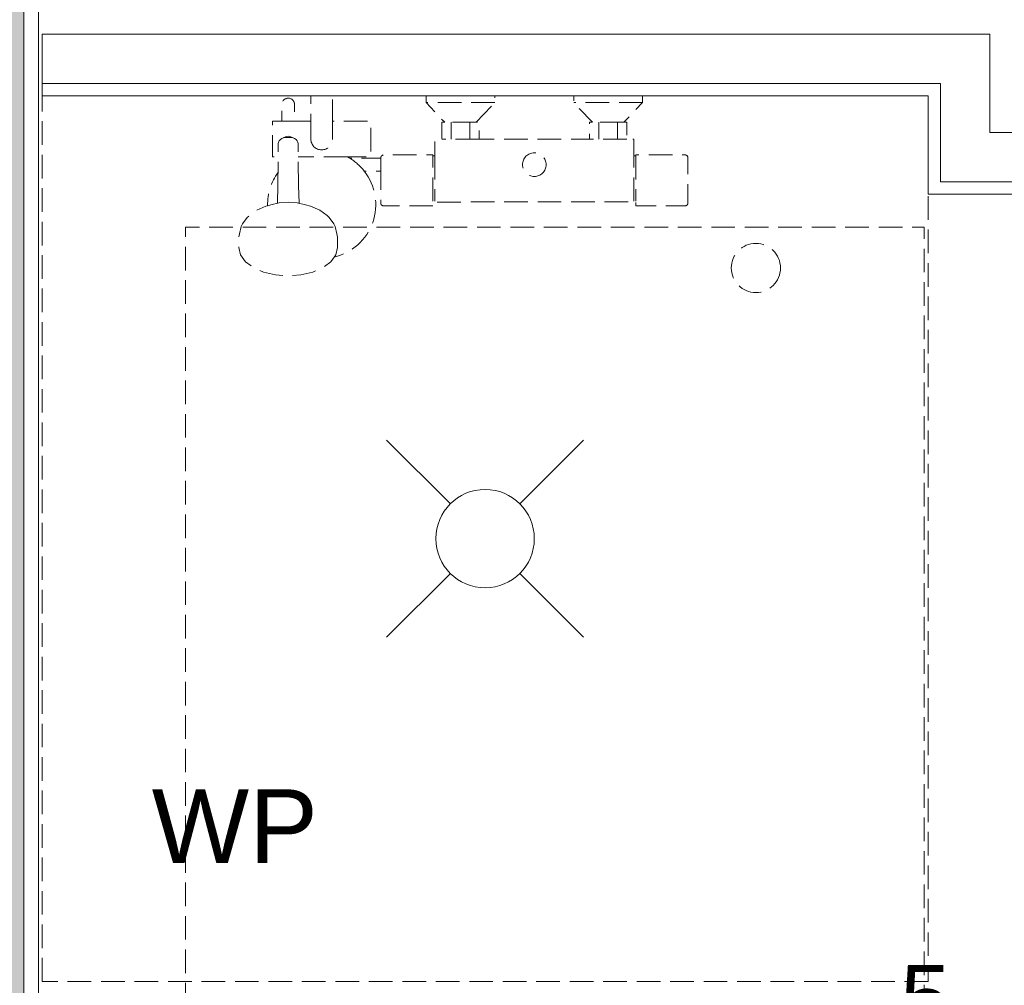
# Model space of a CAD drawing. Extents: x 100 to 2982, y 37 to 2050.
# Tile 115 of 135: x 1536 to 1636, y 1673 to 1771. Entities that reach past the tile are written whole.
import ezdxf
from ezdxf.xclip import XClip

# ---------------------------------------------------------------- set-up
doc = ezdxf.new("R2010")
doc.units = 0
doc.header["$MEASUREMENT"] = 0
doc.header["$XCLIPFRAME"] = 0
doc.linetypes.add('Krawędzie ukryte', pattern=[17, 12, -5])
for name, color, linetype in [('299-A Wymiary Opisy', 7, 'Continuous'), ('320-W Umeblowanie', 7, 'Continuous'), ('420-K Ściany', 7, 'Continuous'), ('810-G Ogólne', 7, 'Continuous'), ('820-G Rysunki Obrazki', 7, 'Continuous'), ('A_ŚCIANY ZEWNĘTRZNE', 7, 'Continuous')]:
    doc.layers.add(name, color=color, linetype=linetype)
doc.styles.add('STYL_AUTOMATYCZNY_3', font='txt')
doc.styles.add('STYL_AUTOMATYCZNY_7', font='txt')
pattern_1 = [(0, (-18316.349, -206.5255), (0, 3.75), [0, -3.75])]

# ---------------------------------------------------------------- blocks, each defined once
blk = doc.blocks.new('Rysunek_1_1', base_point=(-18316.35, -206.53))
at = {"layer": '420-K Ściany', "linetype": 'Continuous', "lineweight": 13}
blk.add_hatch(color=62, dxfattribs=at).paths.add_polyline_path([(1524.45, 1776.01), (1524.45, 1548.51), (1536.45, 1548.51), (1536.45, 1776.01)])
at = {"layer": '420-K Ściany', "linetype": 'Continuous', "lineweight": 5}
h = blk.add_hatch(dxfattribs=at)
h.set_pattern_fill('Tynk_0001', color=180, style=0, pattern_type=2)
h.set_pattern_definition([(0, (-18316.349, -206.5255), (0, 8.660254), [0, -5]), (0, (-18313.849, -202.195), (0, 8.660254), [0, -5])])
h.paths.add_polyline_path([(1537.95, 1550.01), (1537.95, 1776.01), (1536.45, 1776.01), (1536.45, 1550.01)])
at = {"layer": 'A_ŚCIANY ZEWNĘTRZNE', "linetype": 'Continuous', "lineweight": 5}
h = blk.add_hatch(dxfattribs=at)
h.set_pattern_fill('Gips_0001', color=177, style=0, pattern_type=2)
h.set_pattern_definition(pattern_1)
h.paths.add_polyline_path([(1628.3, 1764.76), (1538.3, 1764.76), (1538.3, 1763.51), (1628.3, 1763.51)])
h = blk.add_hatch(dxfattribs=at)
h.set_pattern_fill('Gips_0001', color=177, style=0, pattern_type=2)
h.set_pattern_definition(pattern_1)
h.paths.add_polyline_path([(1628.3, 1763.51), (1629.55, 1763.51), (1629.55, 1764.76)])
h = blk.add_hatch(dxfattribs=at)
h.set_pattern_fill('Gips_0001', color=177, style=0, pattern_type=2)
h.set_pattern_definition(pattern_1)
h.paths.add_polyline_path([(1628.3, 1764.76), (1628.3, 1763.51), (1629.55, 1764.76)])
h = blk.add_hatch(dxfattribs=at)
h.set_pattern_fill('Gips_0001', color=177, style=0, pattern_type=2)
h.set_pattern_definition(pattern_1)
h.paths.add_polyline_path([(1628.3, 1763.51), (1628.3, 1754.76), (1629.55, 1754.76), (1629.55, 1763.51)])
h = blk.add_hatch(dxfattribs=at)
h.set_pattern_fill('Gips_0001', color=177, style=0, pattern_type=2)
h.set_pattern_definition(pattern_1)
h.paths.add_polyline_path([(1629.55, 1754.76), (1628.3, 1754.76), (1628.3, 1753.51)])
h = blk.add_hatch(dxfattribs=at)
h.set_pattern_fill('Gips_0001', color=177, style=0, pattern_type=2)
h.set_pattern_definition(pattern_1)
h.paths.add_polyline_path([(1629.55, 1754.76), (1628.3, 1753.51), (1629.55, 1753.51)])
h = blk.add_hatch(dxfattribs=at)
h.set_pattern_fill('Gips_0001', color=177, style=0, pattern_type=2)
h.set_pattern_definition(pattern_1)
h.paths.add_polyline_path([(1629.55, 1753.51), (1709.34, 1753.51), (1709.34, 1754.76), (1629.55, 1754.76)])
at = {"layer": '320-W Umeblowanie', "color": 75, "linetype": 'Krawędzie ukryte', "lineweight": 15, "ltscale": 0.2}
for p, q in [((1538.3, 1673.51), (1538.3, 1763.51)), ((1628.3, 1763.51), (1628.3, 1673.51)), ((1584.3, 1762.81), (1577.3, 1762.81)), ((1599.3, 1762.81), (1592.3, 1762.81)), ((1563.95, 1760.91), (1562.65, 1760.91)), ((1565.6, 1759.11), (1565.6, 1760.91)), ((1565.6, 1759.11), (1565.6, 1760.91)), ((1567.8, 1760.91), (1567.8, 1759.11)), ((1582.4, 1760.81), (1579.2, 1760.81)), ((1579.85, 1760.81), (1579.85, 1759.11)), ((1581.75, 1760.81), (1581.75, 1759.11)), ((1597.4, 1760.81), (1594.2, 1760.81)), ((1594.85, 1760.81), (1594.85, 1759.11)), ((1596.75, 1760.81), (1596.75, 1759.11)), ((1562.51, 1759.07), (1562.4, 1758.94)), ((1562.65, 1759.18), (1562.51, 1759.07)), ((1562.8, 1759.23), (1562.65, 1759.18)), ((1562.8, 1759.23), (1563.04, 1759.35)), ((1562.82, 1759.24), (1562.8, 1759.23)), ((1562.8, 1759.23), (1562.8, 1759.23)), ((1563, 1759.26), (1562.82, 1759.24)), ((1563.6, 1759.26), (1563, 1759.26)), ((1563.04, 1759.35), (1563.3, 1759.39)), ((1563.3, 1759.39), (1563.56, 1759.35)), ((1563.56, 1759.35), (1563.8, 1759.23)), ((1563.78, 1759.24), (1563.6, 1759.26)), ((1563.8, 1759.23), (1563.78, 1759.24)), ((1563.8, 1759.23), (1563.8, 1759.23)), ((1563.95, 1759.18), (1563.8, 1759.23)), ((1564.1, 1759.07), (1563.95, 1759.18)), ((1564.21, 1758.94), (1564.1, 1759.07)), ((1582.7, 1759.11), (1578.9, 1759.11)), ((1597.7, 1759.11), (1593.9, 1759.11)), ((1562.25, 1754.4), (1562.3, 1758.63)), ((1562.33, 1758.79), (1562.3, 1758.63)), ((1562.4, 1758.94), (1562.33, 1758.79)), ((1564.28, 1758.79), (1564.21, 1758.94)), ((1564.3, 1758.63), (1564.28, 1758.79)), ((1564.35, 1754.4), (1564.3, 1758.63)), ((1569.31, 1757.31), (1564.32, 1757.31)), ((1572.7, 1755.86), (1572.7, 1757.16)), ((1578, 1752.81), (1578, 1757.41)), ((1578.2, 1757.41), (1578.2, 1752.79)), ((1598.4, 1752.81), (1598.4, 1757.41)), ((1598.6, 1757.41), (1598.6, 1752.81)), ((1562.2, 1752.58), (1562.25, 1754.4)), ((1564.4, 1752.58), (1564.35, 1754.4)), ((1561.54, 1752.42), (1561.21, 1752.34)), ((1561.54, 1752.42), (1562.39, 1752.63)), ((1562.39, 1752.63), (1563.3, 1752.69)), ((1563.3, 1752.69), (1564.21, 1752.63)), ((1564.21, 1752.63), (1565.06, 1752.42)), ((1565.06, 1752.42), (1565.58, 1752.29)), ((1565.58, 1752.29), (1566.53, 1751.87)), ((1566.53, 1751.87), (1567.25, 1751.33)), ((1567.25, 1751.33), (1567.46, 1751.14)), ((1567.46, 1751.14), (1567.94, 1750.48)), ((1567.94, 1750.48), (1568.08, 1750.21)), ((1568.08, 1750.21), (1568.25, 1749.47)), ((1568.25, 1749.47), (1568.3, 1749.15)), ((1568.3, 1749.15), (1568.3, 1748.09)), ((1568.3, 1748.09), (1568.13, 1747.35)), ((1568.13, 1747.35), (1567.96, 1747.11)), ((1628.3, 1673.51), (1538.3, 1673.51))]:
    blk.add_line(p, q, dxfattribs=at)
at = {"layer": '320-W Umeblowanie', "color": 75, "linetype": 'Krawędzie ukryte', "lineweight": 15, "ltscale": 0.2, "flags": 128}
blk.add_lwpolyline([(1603.9, 1752.62, -0.414214), (1603.6, 1752.32), (1598.6, 1752.32), (1598.6, 1752.81), (1598.4, 1752.81), (1598.4, 1752.73), (1578.2, 1752.71), (1578.2, 1752.79), (1578, 1752.81), (1578, 1752.32), (1573, 1752.32, -0.414214), (1572.7, 1752.62), (1572.7, 1755.86), (1571.03, 1755.86, -0.547975), (1567.96, 1747.11), (1567.63, 1746.65), (1566.84, 1746.06), (1565.8, 1745.6), (1564.6, 1745.32), (1563.3, 1745.22), (1562.01, 1745.32), (1560.8, 1745.6), (1559.77, 1746.06), (1558.97, 1746.65), (1558.47, 1747.35), (1558.3, 1748.09), (1558.3, 1749.15), (1558.35, 1749.47), (1558.52, 1750.21), (1558.67, 1750.48), (1559.15, 1751.14), (1559.35, 1751.33), (1560.08, 1751.87), (1561.02, 1752.29), (1561.21, 1752.34, -0.166188), (1562.27, 1755.72), (1562.29, 1757.31), (1561.7, 1757.31), (1561.7, 1760.91), (1562.65, 1760.91), (1562.65, 1762.61, -1), (1563.95, 1762.61), (1563.95, 1760.91), (1565.6, 1760.91), (1565.6, 1763.51), (1567.8, 1763.51), (1567.8, 1760.91), (1571.7, 1760.91), (1571.7, 1757.31), (1569.31, 1757.31, -0.013709), (1569.57, 1757.16), (1572.7, 1757.16, -0.414214), (1573, 1757.5), (1578, 1757.5), (1578, 1757.41), (1578.2, 1757.41), (1578.2, 1759.11), (1578.9, 1759.11), (1578.9, 1760.81), (1579.2, 1760.81), (1577.3, 1762.81), (1577.3, 1763.51), (1584.3, 1763.51), (1584.3, 1762.81), (1582.4, 1760.81), (1582.7, 1760.81), (1582.7, 1759.11), (1593.9, 1759.11), (1593.9, 1760.81), (1594.2, 1760.81), (1592.3, 1762.81), (1592.3, 1763.51), (1599.3, 1763.51), (1599.3, 1762.81), (1597.4, 1760.81), (1597.7, 1760.81), (1597.7, 1759.11), (1598.4, 1759.11), (1598.4, 1757.41), (1598.6, 1757.41), (1598.6, 1757.5), (1603.6, 1757.5, -0.414214), (1603.9, 1757.2)], format="xyb", close=True, dxfattribs=at)
at = {"layer": '320-W Umeblowanie', "color": 75, "linetype": 'Krawędzie ukryte', "lineweight": 15, "ltscale": 0.2}
for centre, radius in [((1588.3, 1756.51), 1.2), ((1610.8, 1746.01), 2.5)]:
    blk.add_circle(centre, radius, dxfattribs=at)
for centre, radius, start, end in [((1566.7, 1759.11), 1.1, 180, 0), ((1566.7, 1752.46), 5.5, 38.1131, 58.6006)]:
    blk.add_arc(centre, radius, start, end, dxfattribs=at)
at = {"layer": '420-K Ściany', "color": 67, "linetype": 'Continuous', "lineweight": 13, "ltscale": 0.2}
blk.add_line((1536.45, 1550.01), (1536.45, 1776.01), dxfattribs=at)
at = {"layer": '420-K Ściany', "color": 47, "linetype": 'Continuous', "lineweight": 15, "ltscale": 0.2, "flags": 128}
blk.add_lwpolyline([(1537.95, 1550.01), (1537.95, 1776.01)], dxfattribs=at)
at = {"layer": '810-G Ogólne', "color": 3, "linetype": 'Continuous', "lineweight": 13, "ltscale": 0.2}
for p, q in [((1579.77, 1722.04), (1573.3, 1728.51)), ((1586.84, 1722.04), (1593.3, 1728.51)), ((1579.77, 1714.97), (1573.3, 1708.51)), ((1586.84, 1714.97), (1593.3, 1708.51))]:
    blk.add_line(p, q, dxfattribs=at)
at = {"layer": '810-G Ogólne', "color": 4, "linetype": 'Krawędzie ukryte', "lineweight": 13, "ltscale": 0.2, "flags": 128}
blk.add_lwpolyline([(1627.88, 1555.17), (1627.88, 1750.17), (1552.88, 1750.17), (1552.88, 1555.17)], close=True, dxfattribs=at)
at = {"layer": '810-G Ogólne', "color": 3, "linetype": 'Continuous', "lineweight": 13, "ltscale": 0.2, "flags": 128}
blk.add_lwpolyline([(1588.3, 1718.51, -1), (1578.3, 1718.51, -1)], format="xyb", close=True, dxfattribs=at)
at = {"layer": 'A_ŚCIANY ZEWNĘTRZNE', "color": 47, "linetype": 'Continuous', "lineweight": 15, "ltscale": 0.2}
for p, q in [((1538.3, 1764.76), (1629.55, 1764.76)), ((1629.55, 1763.51), (1629.55, 1764.76)), ((1629.55, 1763.51), (1629.55, 1764.76)), ((1629.55, 1763.51), (1629.55, 1759.76)), ((1629.55, 1759.76), (1629.55, 1754.76)), ((1629.55, 1759.76), (1629.55, 1754.76)), ((1629.55, 1754.76), (1634.55, 1754.76)), ((1634.55, 1754.76), (1709.34, 1754.76))]:
    blk.add_line(p, q, dxfattribs=at)
at = {"layer": 'A_ŚCIANY ZEWNĘTRZNE', "color": 47, "linetype": 'Continuous', "lineweight": 15, "ltscale": 0.2, "flags": 128}
for points in [[(1634.55, 1769.76), (1538.3, 1769.76)], [(1538.3, 1764.76), (1538.3, 1769.76)], [(1634.55, 1769.76), (1634.55, 1764.76)], [(1538.3, 1763.51), (1538.3, 1764.76)], [(1634.55, 1759.76), (1634.55, 1764.76)], [(1538.3, 1763.51), (1628.3, 1763.51)], [(1628.3, 1763.51), (1628.3, 1754.76)], [(1709.34, 1759.76), (1634.55, 1759.76)], [(1628.3, 1753.51), (1628.3, 1754.76)], [(1628.3, 1753.51), (1709.34, 1753.51)]]:
    blk.add_lwpolyline(points, dxfattribs=at)
at = {"layer": '299-A Wymiary Opisy', "color": 46, "linetype": 'Continuous', "lineweight": 15, "insert": (1602.17, 1659.36), "char_height": 10, "attachment_point": 7, "style": 'STYL_AUTOMATYCZNY_3'}
blk.add_mtext('\\A1;{\\pql;\\fArial|b0|i0|c238|p38;174\\fArial|b0|i0|c238|p38;\\A1{\\H.66x;\\S5^  ;}}', dxfattribs=at)
at = {"layer": '810-G Ogólne', "color": 1, "linetype": 'Continuous', "lineweight": 13, "insert": (1557.88, 1693.04), "char_height": 7.5, "attachment_point": 2, "style": 'STYL_AUTOMATYCZNY_7'}
blk.add_mtext('\\A1;{\\pqc;\\fArial|b0|i0|c0|p38;WP}', dxfattribs=at)

msp = doc.modelspace()

# ---------------------------------------------------------------- block references
at = {"layer": '820-G Rysunki Obrazki', "color": 65, "linetype": 'Continuous', "lineweight": 13, "ltscale": 0.2}
ref = msp.add_blockref('Rysunek_1_1', (-18316.35, -206.53), dxfattribs=at)
XClip(ref).set_block_clipping_path([(244.527027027, 76.8014120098), (2570.9054054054, 2022.1162324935)])

doc.saveas('drawing.dxf')
